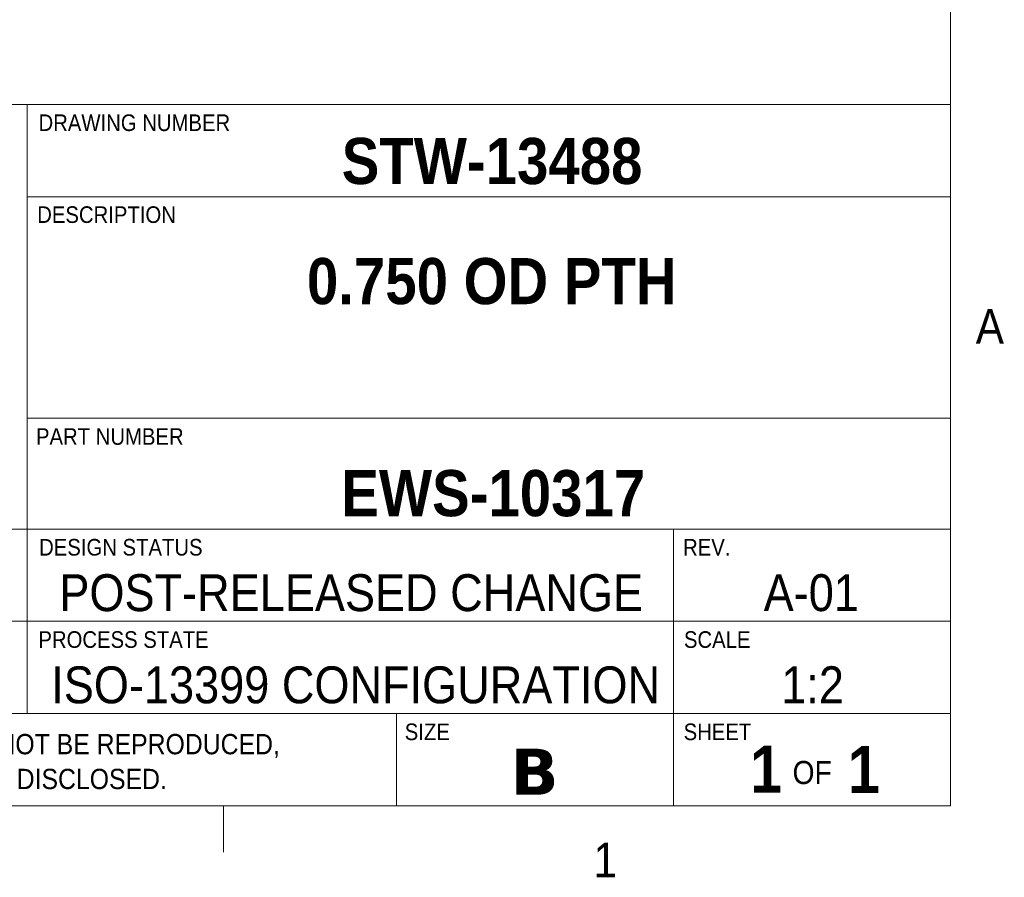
# Model space of a CAD drawing. Header units: inches. Extents: x 0.5 to 16.5, y 0.2 to 10.8.
# Tile 4 of 11: x 13.9 to 16.5, y 0.2 to 2.5. Entities that reach past the tile are written whole.
import ezdxf

# ---------------------------------------------------------------- set-up
doc = ezdxf.new("R2010")
doc.units = ezdxf.units.IN
doc.header["$MEASUREMENT"] = 0
doc.linetypes.add('SLD-Solid', pattern=[0])
doc.styles.add('SLDTEXTSTYLE2', font='GOTHIC.TTF', dxfattribs={"width": 0.913})
doc.styles.add('SLDTEXTSTYLE3', font='VERDANAB.TTF')
doc.styles.add('SLDTEXTSTYLE4', font='GOTHICB.TTF', dxfattribs={"width": 0.913})

# ---------------------------------------------------------------- blocks, each defined once
blk = doc.blocks.new('SW_NOTE_0')
at = {"color": 0, "linetype": 'Continuous', "lineweight": 0, "char_height": 0.055, "attachment_point": 1, "style": 'SLDTEXTSTYLE2'}
for s, insert in [('NOTICE:  THIS DRAWING AND SPECIFICATION IS THE PROPERTY OF COMMAND TOOLING SYSTEMS, LLC AND SHALL NOT BE REPRODUCED, ', (0, 0.0702539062)), ('COPIED, OR DIVULGED IN WHOLE, OR IN PART AS THE BASIS FOR MANUFACTURING OR SALE OF THE ITEM OR ITEMS DISCLOSED.', (0, -0.0241161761))]:
    blk.add_mtext(s, dxfattribs=dict(at, insert=insert))

msp = doc.modelspace()

# ---------------------------------------------------------------- linework, layer by layer
at = {"color": 7, "linetype": 'SLD-Solid', "lineweight": 18}
for p, q in [((16.375, 0.4), (16.375, 10.6)), ((11.875, 2.3), (16.375, 2.3)), ((13.875, 2.3), (13.875, 0.65)), ((13.875, 2.05), (16.375, 2.05)), ((13.875, 1.45), (16.375, 1.45)), ((11.875, 1.15), (16.375, 1.15)), ((15.625, 1.15), (15.625, 0.4)), ((11.875, 0.9), (16.375, 0.9)), ((9.875, 0.65), (16.375, 0.65)), ((14.875, 0.65), (14.875, 0.4)), ((16.375, 0.4), (0.625, 0.4)), ((14.40625, 0.4), (14.40625, 0.275))]:
    msp.add_line(p, q, dxfattribs=at)

# ---------------------------------------------------------------- block references
at = {"color": 7, "linetype": 'Continuous', "lineweight": 0}
msp.add_blockref('SW_NOTE_0', (9.9550947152, 0.5245655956), dxfattribs=at)

# ---------------------------------------------------------------- texts
for s, insert, char_height, attachment_point, style in [('DRAWING NUMBER', (13.905591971, 2.2731103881), 0.045, 1, 'SLDTEXTSTYLE2'), ('STW-13488', (15.1336805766, 2.2095632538), 0.125, 2, 'SLDTEXTSTYLE4'), ('DESCRIPTION', (13.9019588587, 2.0241271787), 0.045, 1, 'SLDTEXTSTYLE2'), ('0.750 OD PTH', (15.1328016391, 1.8840588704), 0.125, 2, 'SLDTEXTSTYLE4'), ('A', (16.4435491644, 1.7459051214), 0.09375, 1, 'SLDTEXTSTYLE2'), ('PART NUMBER', (14.098573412, 1.4231103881), 0.045, 2, 'SLDTEXTSTYLE2'), ('EWS-10317', (15.1368381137, 1.3097264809), 0.125, 2, 'SLDTEXTSTYLE4'), ('DESIGN STATUS', (13.9071329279, 1.1231103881), 0.045, 1, 'SLDTEXTSTYLE2'), ('REV.', (15.6509472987, 1.1231103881), 0.045, 1, 'SLDTEXTSTYLE2'), ('POST-RELEASED CHANGE', (14.7522394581, 1.0275755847), 0.1, 2, 'SLDTEXTSTYLE2'), ('A-01', (15.9980304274, 1.0276091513), 0.1, 2, 'SLDTEXTSTYLE2'), ('PROCESS STATE', (13.9052254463, 0.8731103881), 0.045, 1, 'SLDTEXTSTYLE2'), ('SCALE', (15.6532379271, 0.8731103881), 0.045, 1, 'SLDTEXTSTYLE2'), ('ISO-13399 CONFIGURATION', (14.7643121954, 0.7778683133), 0.1, 2, 'SLDTEXTSTYLE2'), ('1:2', (16.0016493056, 0.7780693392), 0.1, 2, 'SLDTEXTSTYLE2'), ('SIZE', (14.89719613, 0.6231103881), 0.045, 1, 'SLDTEXTSTYLE2'), ('SHEET', (15.6524616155, 0.6231103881), 0.045, 1, 'SLDTEXTSTYLE2'), ('1', (15.9190502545, 0.562888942), 0.127, 3, 'SLDTEXTSTYLE4'), ('1', (16.0973067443, 0.5622720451), 0.127, 1, 'SLDTEXTSTYLE4'), ('B', (15.2485821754, 0.5549942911), 0.125, 2, 'SLDTEXTSTYLE3'), ('OF', (16.0005208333, 0.5216453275), 0.0625, 2, 'SLDTEXTSTYLE2'), ('1', (15.4083167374, 0.300272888), 0.09375, 1, 'SLDTEXTSTYLE2')]:
    msp.add_mtext(s, dxfattribs=dict(at, insert=insert, char_height=char_height, attachment_point=attachment_point, style=style))

doc.saveas('drawing.dxf')
